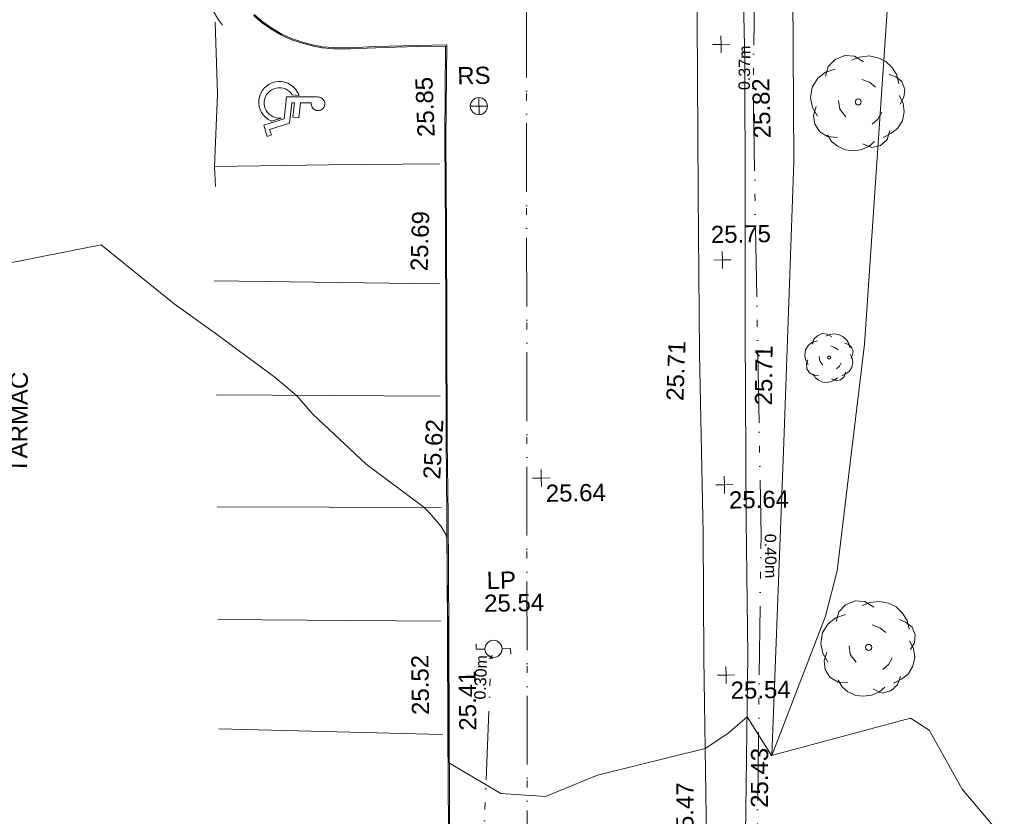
# Model space of a CAD drawing. Header units: millimetres. Extents: x -287732 to 520720, y -88450 to 287754.
# Tile 94 of 256: x -113045 to -91539, y 12815 to 30207. Entities that reach past the tile are written whole.
import ezdxf

# ---------------------------------------------------------------- set-up
doc = ezdxf.new("R2010")
doc.units = ezdxf.units.MM
for name, pattern in [('IMPORT-UG_EIR_QLB2 _2_', [2750, 1500, -300, 0, -300, 150, -300, 0, -200]), ('IMPORT-UG_ELEC_STREET LIGHTING_QLB2 _2_', [2700, 1500, -300, 0, -250, 150, -300, 0, -200]), ('IMPORT-UG_WATER_QLB2 _2_', [2500, 1500, -300, 0, -50, 150, -300, 0, -200])]:
    doc.linetypes.add(name, pattern=pattern)
for name, color, linetype, lineweight, true_color in [('00_TOPO_FOOTPATH', 7, 'Continuous', 9, 0xa50000), ('00_TOPO_FURN_LAMP_POST', 7, 'Continuous', 9, 0x666666), ('00_TOPO_FURN_SIGN', 7, 'Continuous', 9, 0x666666), ('00_TOPO_KERB_BOTTOM', 1, 'Continuous', 9, 0xff0000), ('00_TOPO_KERB_TOP', 7, 'Continuous', 9, 0xa500a5), ('00_TOPO_LEVEL_SPOT', 7, 'Continuous', 9, 0x666666), ('00_TOPO_ROAD_MARKING_WHITE_CONTINUOUS', 7, 'Continuous', 9, 0x999999), ('00_TOPO_ROAD_MARKING_YELLOW_CONTINUOUS', 40, 'Continuous', 9, 0xffbf00), ('00_TOPO_TREE', 7, 'Continuous', 9, 0x666666), ('00_UAV_FORM_LINES', 7, 'Continuous', 9, 0x666666), ('01_DTM_CONTOUR_MNR', 7, 'Continuous', 9, 0xa5a552), ('12333-PUM-2D-U-0001-C01 - Rev2_REVIT IMPORT_dwg', 7, 'Continuous', 9, 0x767676), ('PUM-EIRCOMM-NOTES', 6, 'Continuous', 9, 0xff00ff), ('PUM-EIRCOMM-QLB2', 6, 'IMPORT-UG_EIR_QLB2 _2_', 9, 0xff00ff), ('PUM-ELECTRIC-SL-QLB2', 7, 'IMPORT-UG_ELEC_STREET LIGHTING_QLB2 _2_', 9, 0xff7f7f), ('PUM-WATER-QLB2', 5, 'IMPORT-UG_WATER_QLB2 _2_', 9, 0x0000ff)]:
    doc.layers.add(name, color=color, linetype=linetype, lineweight=lineweight, true_color=true_color)
for name, color, linetype, lineweight in [('00_TOPO_HANDICAP', 7, 'Continuous', 9), ('00_TOPO_SURVEY_TEXT', 7, 'Continuous', 9), ('GEN-TEXT', 7, 'Continuous', 9)]:
    doc.layers.add(name, color=color, linetype=linetype, lineweight=lineweight)
doc.styles.add('Arial_1', font='arial.ttf', dxfattribs={"height": 250})
doc.styles.add('Swis721 Lt BT_2', font='swissl.ttf', dxfattribs={"height": 375})

# ---------------------------------------------------------------- blocks, each defined once
blk = doc.blocks.new('12333-PUM-2D-U-0001-C01 - Rev2_REVIT IMPORT_dwg_CONIFEROUS_TREE-2077133-Site Location Plan Proposed')
at = {"layer": '00_TOPO_TREE', "color": 254, "true_color": 0xcccccc, "flags": 128}
for points in [[(533807058, 725574146), (533807122, 725574359), (533807271, 725574508), (533807484, 725574593), (533807697, 725574572), (533807888, 725574444)], [(533807633, 725574487), (533807803, 725574550), (533808016, 725574572), (533808208, 725574529), (533808378, 725574444), (533808506, 725574316), (533808613, 725574146), (533808655, 725573954)], [(533806866, 725573272), (533806760, 725573464), (533806717, 725573677), (533806760, 725573911), (533806887, 725574103), (533807058, 725574231), (533807271, 725574295)], [(533807846, 725574061), (533808016, 725573997), (533808144, 725573890)], [(533808442, 725574167), (533808591, 725574103), (533808719, 725573997), (533808783, 725573826), (533808762, 725573656), (533808677, 725573507)], [(533807484, 725573251), (533807356, 725573422), (533807335, 725573613)], [(533808655, 725573698), (533808740, 725573528), (533808762, 725573336), (533808719, 725573145), (533808613, 725572974), (533808464, 725572868), (533808293, 725572783)], [(533807292, 725572804), (533807079, 725572825), (533806909, 725572932), (533806802, 725573102), (533806781, 725573294), (533806845, 725573485)], [(533808272, 725573336), (533808187, 725573187), (533808059, 725573081)], [(533808101, 725572697), (533807974, 725572591), (533807803, 725572527), (533807633, 725572506), (533807462, 725572527), (533807292, 725572612), (533807164, 725572719), (533807079, 725572868)], [(533808442, 725572932), (533808378, 725572740), (533808229, 725572612), (533808038, 725572570), (533807846, 725572655)]]:
    blk.add_lwpolyline(points, dxfattribs=at)
at = {"layer": '00_TOPO_TREE', "color": 254, "true_color": 0xcccccc}
blk.add_circle((533807761, 725573571), 65.7, dxfattribs=at)
blk = doc.blocks.new('12333-PUM-2D-U-0001-C01 - Rev2_REVIT IMPORT_dwg_CONIFEROUS_TREE-2077134-Site Location Plan Proposed')
at = {"layer": '00_TOPO_TREE', "color": 254, "true_color": 0xcccccc, "flags": 128}
for points in [[(533807037, 725586057), (533807101, 725586270), (533807250, 725586419), (533807463, 725586504), (533807676, 725586483), (533807868, 725586355)], [(533807612, 725586398), (533807783, 725586462), (533807996, 725586483), (533808188, 725586440), (533808358, 725586355), (533808486, 725586227), (533808592, 725586057), (533808635, 725585865)], [(533806846, 725585184), (533806739, 725585375), (533806697, 725585588), (533806739, 725585823), (533806867, 725586014), (533807037, 725586142), (533807250, 725586206)], [(533808422, 725586078), (533808571, 725586014), (533808699, 725585908), (533808763, 725585737), (533808741, 725585567), (533808656, 725585418)], [(533807825, 725585972), (533807996, 725585908), (533808124, 725585801)], [(533807463, 725585162), (533807336, 725585333), (533807314, 725585524)], [(533808635, 725585610), (533808720, 725585439), (533808741, 725585248), (533808699, 725585056), (533808592, 725584885), (533808443, 725584779), (533808273, 725584694)], [(533807272, 725584715), (533807059, 725584736), (533806888, 725584843), (533806782, 725585013), (533806760, 725585205), (533806824, 725585397)], [(533808251, 725585248), (533808166, 725585098), (533808038, 725584992)], [(533808081, 725584609), (533807953, 725584502), (533807783, 725584438), (533807612, 725584417), (533807442, 725584438), (533807272, 725584523), (533807144, 725584630), (533807059, 725584779)], [(533808422, 725584843), (533808358, 725584651), (533808209, 725584523), (533808017, 725584481), (533807825, 725584566)]]:
    blk.add_lwpolyline(points, dxfattribs=at)
at = {"layer": '00_TOPO_TREE', "color": 254, "true_color": 0xcccccc}
blk.add_circle((533807740, 725585482), 65.7, dxfattribs=at)
blk = doc.blocks.new('12333-PUM-2D-U-0001-C01 - Rev2_REVIT IMPORT_dwg_MSL_RoadSign_SYM-2077193-Site Location Plan Proposed')
at = {"layer": '00_TOPO_FURN_SIGN', "color": 254, "true_color": 0xcccccc}
for p, q in [((-500, 0), (500, 0)), ((0, -500), (0, 500))]:
    blk.add_line(p, q, dxfattribs=at)
blk.add_circle((0, 0), 500, dxfattribs=at)
blk = doc.blocks.new('12333-PUM-2D-U-0001-C01 - Rev2_REVIT IMPORT_dwg_MSL_Lamp_Post_SYM-2077199-Site Location Plan Proposed')
at = {"layer": '00_TOPO_FURN_LAMP_POST', "color": 254, "true_color": 0xcccccc, "flags": 128}
for points in [[(-500, 0), (-1000, 0), (-1000, 317)], [(500, 0), (1000, 0), (1000, -317)]]:
    blk.add_lwpolyline(points, dxfattribs=at)
at = {"layer": '00_TOPO_FURN_LAMP_POST', "color": 254, "true_color": 0xcccccc}
blk.add_circle((0, 0), 500, dxfattribs=at)
blk = doc.blocks.new('12333-PUM-2D-U-0001-C01 - Rev2_REVIT IMPORT_dwg_MM-2077200-Site Location Plan Proposed')
at = {"layer": '00_TOPO_LEVEL_SPOT', "color": 254, "true_color": 0xcccccc, "flags": 128}
for points in [[(0, -500), (0, 0), (-500, 0)], [(500, 0), (0, 0), (0, 500)]]:
    blk.add_lwpolyline(points, dxfattribs=at)
blk = doc.blocks.new('12333-PUM-2D-U-0001-C01 - Rev2_REVIT IMPORT_dwg_NN_DISABLED_1-2077260-Site Location Plan Proposed')
at = {"layer": '00_TOPO_HANDICAP', "color": 253, "true_color": 0xaaaaaa, "flags": 128}
blk.add_lwpolyline([(533794918, 725585289), (533795129, 725585351), (533795136, 725585354), (533795112, 725585350), (533795060, 725585352), (533795009, 725585363), (533794959, 725585381), (533794915, 725585407), (533794873, 725585439), (533794838, 725585477), (533794809, 725585521), (533794787, 725585568), (533794774, 725585618), (533794768, 725585670), (533794770, 725585722), (533794780, 725585773), (533794798, 725585822), (533794824, 725585867), (533794856, 725585908), (533794894, 725585944), (533794938, 725585972), (533794985, 725585994), (533795035, 725586008), (533795087, 725586014), (533795139, 725586012), (533795190, 725586001), (533795239, 725585983), (533795285, 725585957), (533795326, 725585926), (533795360, 725585887), (533795381, 725585856), (533795529, 725585838), (533795524, 725585855), (533795495, 725585919), (533795455, 725585978), (533795407, 725586030), (533795352, 725586074), (533795290, 725586108), (533795224, 725586133), (533795155, 725586147), (533795085, 725586150), (533795014, 725586142), (533794947, 725586123), (533794882, 725586093), (533794824, 725586055), (533794771, 725586006), (533794728, 725585951), (533794693, 725585890), (533794669, 725585824), (533794655, 725585754), (533794652, 725585684), (533794659, 725585613), (533794679, 725585546), (533794708, 725585481), (533794747, 725585423), (533794795, 725585371), (533794850, 725585327), (533794912, 725585292), (533794919, 725585289)], dxfattribs=at)
blk.add_lwpolyline([(533795931, 725585796), (533795937, 725585796), (533795960, 725585795), (533795984, 725585791), (533796005, 725585782), (533796026, 725585771), (533796044, 725585757), (533796060, 725585740), (533796073, 725585720), (533796082, 725585699), (533796089, 725585676), (533796091, 725585653), (533796091, 725585630), (533796086, 725585607), (533796078, 725585585), (533796066, 725585565), (533796052, 725585547), (533796034, 725585531), (533796015, 725585518), (533795994, 725585508), (533795971, 725585502), (533795949, 725585499), (533795925, 725585500), (533795902, 725585504), (533795881, 725585513), (533795860, 725585524), (533795842, 725585539), (533795826, 725585556), (533795813, 725585575), (533795804, 725585596), (533795797, 725585619), (533795795, 725585642), (533795795, 725585666), (533795796, 725585670), (533795557, 725585675), (533795518, 725585349), (533795389, 725585365), (533795427, 725585678), (533795369, 725585679), (533795315, 725585235), (533794877, 725585106), (533794913, 725584984), (533794821, 725584955), (533794748, 725585203), (533795197, 725585335), (533795254, 725585811), (533795932, 725585796)], close=True, dxfattribs=at)
blk = doc.blocks.new('12333-PUM-2D-U-0001-C01 - Rev2_REVIT IMPORT_dwg_CONIFEROUS_TREE-2077262-Site Location Plan Proposed')
at = {"layer": '00_TOPO_TREE', "color": 254, "true_color": 0xcccccc, "flags": 128}
for points in [[(533806551, 725579763), (533806497, 725579861), (533806475, 725579970), (533806497, 725580090), (533806562, 725580188), (533806649, 725580253), (533806759, 725580286)], [(533806649, 725580210), (533806682, 725580319), (533806759, 725580395), (533806868, 725580439), (533806977, 725580428), (533807075, 725580363)], [(533806944, 725580384), (533807031, 725580417), (533807140, 725580428), (533807238, 725580406), (533807326, 725580363), (533807391, 725580297), (533807446, 725580210), (533807468, 725580112)], [(533807053, 725580166), (533807140, 725580133), (533807206, 725580079)], [(533807358, 725580221), (533807435, 725580188), (533807500, 725580133), (533807533, 725580046), (533807522, 725579959), (533807478, 725579883)], [(533806769, 725579523), (533806660, 725579534), (533806573, 725579588), (533806519, 725579675), (533806508, 725579774), (533806540, 725579872)], [(533806868, 725579752), (533806802, 725579839), (533806791, 725579937)], [(533807468, 725579981), (533807511, 725579894), (533807522, 725579795), (533807500, 725579697), (533807446, 725579610), (533807369, 725579555), (533807282, 725579512)], [(533807271, 725579795), (533807228, 725579719), (533807162, 725579664)], [(533807184, 725579468), (533807119, 725579414), (533807031, 725579381), (533806944, 725579370), (533806857, 725579381), (533806769, 725579424), (533806704, 725579479), (533806660, 725579555)], [(533807358, 725579588), (533807326, 725579490), (533807249, 725579424), (533807151, 725579403), (533807053, 725579446)]]:
    blk.add_lwpolyline(points, dxfattribs=at)
at = {"layer": '00_TOPO_TREE', "color": 254, "true_color": 0xcccccc}
blk.add_circle((533807009, 725579915), 33.6, dxfattribs=at)
blk = doc.blocks.new('12333-PUM-2D-U-0001-C01 - Rev2_REVIT IMPORT_dwg_MGS62954_T2_Galway_ITM_3d_Rev1-2077680-Site Location Plan Proposed')
at = {"layer": '00_TOPO_FOOTPATH', "color": 254, "true_color": 0xcccccc, "flags": 128}
for points in [[(533804981, 725568960), (533805117, 725573444), (533805136, 725576384), (533805186, 725580514), (533805236, 725583422), (533805281, 725586406), (533805271, 725589449), (533805292, 725592568), (533805177, 725595889), (533805197, 725598757), (533805338, 725602273), (533805325, 725605017), (533805349, 725606672), (533805295, 725608227), (533805523, 725610159), (533805589, 725611135), (533805425, 725611942), (533805363, 725612251)], [(533804090, 725611409), (533804179, 725611136), (533804569, 725609933), (533804655, 725609222), (533804554, 725606851), (533804417, 725604125), (533804368, 725600300), (533804324, 725597892), (533804337, 725596073), (533804323, 725593760), (533804324, 725590804), (533804252, 725587340), (533804209, 725583542), (533804176, 725580050), (533804190, 725576117), (533804156, 725573402), (533804149, 725569950), (533804070, 725567737)]]:
    blk.add_lwpolyline(points, dxfattribs=at)
at = {"layer": '00_TOPO_KERB_BOTTOM', "color": 254, "true_color": 0xcccccc, "flags": 128}
blk.add_lwpolyline([(533794564, 725587600), (533794752, 725587435), (533794925, 725587308), (533795170, 725587160), (533795375, 725587059), (533795618, 725586977), (533795869, 725586906), (533796057, 725586864), (533796307, 725586842), (533796676, 725586835), (533797217, 725586849), (533798132, 725586860), (533798750, 725586857), (533798699, 725584851), (533798675, 725582802), (533798646, 725580745), (533798611, 725578231), (533798602, 725576621), (533798570, 725574076), (533798539, 725571869), (533798480, 725566604)], dxfattribs=at)
at = {"layer": '00_TOPO_KERB_TOP', "color": 254, "true_color": 0xcccccc, "flags": 128}
blk.add_lwpolyline([(533794580, 725587618), (533794768, 725587455), (533794939, 725587329), (533795182, 725587182), (533795385, 725587083), (533795625, 725587001), (533795875, 725586931), (533796061, 725586889), (533796309, 725586867), (533796676, 725586860), (533797217, 725586874), (533798132, 725586885), (533798775, 725586882), (533798724, 725584851), (533798700, 725582802), (533798671, 725580744), (533798636, 725578231), (533798627, 725576621), (533798595, 725574075), (533798564, 725571869), (533798505, 725566604)], dxfattribs=at)
at = {"layer": '00_TOPO_ROAD_MARKING_WHITE_CONTINUOUS', "color": 254, "true_color": 0xcccccc}
for p, q in [((533793610, 725581820), (533798530, 725581670)), ((533793610, 725579330), (533798500, 725579220)), ((533793590, 725576890), (533798480, 725576790)), ((533793560, 725574430), (533798430, 725574310)), ((533793540, 725572040), (533798420, 725571830))]:
    blk.add_line(p, q, dxfattribs=at)
at = {"layer": '00_TOPO_ROAD_MARKING_WHITE_CONTINUOUS', "color": 254, "true_color": 0xcccccc, "flags": 128}
for points in [[(533793730, 725587470), (533793750, 725585900), (533793660, 725584320), (533793670, 725583880)], [(533793660, 725584320), (533796150, 725584310), (533798580, 725584290)]]:
    blk.add_lwpolyline(points, dxfattribs=at)
at = {"layer": '00_TOPO_ROAD_MARKING_YELLOW_CONTINUOUS', "color": 254, "true_color": 0xcccccc, "flags": 128}
blk.add_lwpolyline([(533793670, 725587750), (533793800, 725587520), (533793890, 725587400)], dxfattribs=at)
at = {"layer": '00_UAV_FORM_LINES', "color": 254, "true_color": 0xcccccc, "flags": 128}
for points in [[(533805602, 725571246), (533805987, 725578080), (533806315, 725584190), (533806412, 725592787), (533806400, 725595937), (533806420, 725598584), (533806500, 725599057), (533806582, 725599452), (533806755, 725599756), (533807099, 725600062), (533807832, 725600556)], [(533810545, 725599255), (533809959, 725599182), (533809752, 725599118), (533809432, 725598825), (533809181, 725598452), (533809085, 725598012), (533808968, 725597177), (533808856, 725594304), (533808424, 725587672), (533807783, 725580193), (533807101, 725575253), (533806827, 725574271), (533805602, 725571246)]]:
    blk.add_lwpolyline(points, dxfattribs=at)
at = {"layer": '01_DTM_CONTOUR_MNR', "color": 254, "true_color": 0xcccccc, "flags": 128}
blk.add_lwpolyline([(533810650, 725569340), (533809751, 725570441), (533809269, 725571340), (533809051, 725571741), (533808650, 725572012), (533805600, 725571250), (533805080, 725572100), (533804650, 725571748), (533804150, 725571430), (533801793, 725570886), (533800650, 725570439), (533799674, 725570522), (533798550, 725571210), (533798556, 725571870), (533798562, 725572238), (533798577, 725574080), (533798590, 725576110), (533798569, 725576199), (533798472, 725576371), (533798227, 725576668), (533798100, 725576800), (533796856, 725577762), (533795721, 725578866), (533795360, 725579290), (533794905, 725579692), (533793610, 725580678), (533792726, 725581337), (533791150, 725582650), (533787530, 725582000)], dxfattribs=at)
at = {"xscale": 0.375, "yscale": 0.375, "zscale": 0.375}
for name, p in [('12333-PUM-2D-U-0001-C01 - Rev2_REVIT IMPORT_dwg_MM-2077200-Site Location Plan Proposed', (533804768, 725586791)), ('12333-PUM-2D-U-0001-C01 - Rev2_REVIT IMPORT_dwg_MSL_RoadSign_SYM-2077193-Site Location Plan Proposed', (533799455, 725585534)), ('12333-PUM-2D-U-0001-C01 - Rev2_REVIT IMPORT_dwg_MM-2077200-Site Location Plan Proposed', (533804716, 725582084)), ('12333-PUM-2D-U-0001-C01 - Rev2_REVIT IMPORT_dwg_MM-2077200-Site Location Plan Proposed', (533800674, 725577393)), ('12333-PUM-2D-U-0001-C01 - Rev2_REVIT IMPORT_dwg_MM-2077200-Site Location Plan Proposed', (533804671, 725577176)), ('12333-PUM-2D-U-0001-C01 - Rev2_REVIT IMPORT_dwg_MSL_Lamp_Post_SYM-2077199-Site Location Plan Proposed', (533799567, 725573681)), ('12333-PUM-2D-U-0001-C01 - Rev2_REVIT IMPORT_dwg_MM-2077200-Site Location Plan Proposed', (533804635, 725573022))]:
    blk.add_blockref(name, p, dxfattribs=at)
for name in ['12333-PUM-2D-U-0001-C01 - Rev2_REVIT IMPORT_dwg_CONIFEROUS_TREE-2077134-Site Location Plan Proposed', '12333-PUM-2D-U-0001-C01 - Rev2_REVIT IMPORT_dwg_NN_DISABLED_1-2077260-Site Location Plan Proposed', '12333-PUM-2D-U-0001-C01 - Rev2_REVIT IMPORT_dwg_CONIFEROUS_TREE-2077262-Site Location Plan Proposed', '12333-PUM-2D-U-0001-C01 - Rev2_REVIT IMPORT_dwg_CONIFEROUS_TREE-2077133-Site Location Plan Proposed']:
    blk.add_blockref(name, (0, 0))
at = {"layer": '00_TOPO_FOOTPATH', "color": 251, "true_color": 0x666666, "char_height": 375, "width": 1495.9, "attachment_point": 1, "line_spacing_factor": 1.005062, "style": 'Swis721 Lt BT_2'}
for s, insert, rotation in [('25.82', (533805443, 725584723), 90.5733), ('25.71', (533803435, 725579038), 86.9534), ('25.71', (533805368, 725578900), 88.4715), ('25.43', (533805126, 725570113), 88.7868), ('25.47', (533803483, 725569389), 88.7868)]:
    blk.add_mtext(s, dxfattribs=dict(at, insert=insert, rotation=rotation))
at = {"layer": '00_TOPO_FURN_LAMP_POST', "char_height": 375, "attachment_point": 1, "line_spacing_factor": 1.005062, "style": 'Swis721 Lt BT_2'}
for s, insert, width in [('LP', (533799443, 725575366), 707.59), ('25.54', (533799380, 725574868), 1495.9)]:
    blk.add_mtext(s, dxfattribs=dict(at, insert=insert, width=width))
at = {"layer": '00_TOPO_FURN_SIGN', "insert": (533798994, 725586394), "char_height": 375, "width": 783.57, "attachment_point": 1, "line_spacing_factor": 1.005062, "style": 'Swis721 Lt BT_2'}
blk.add_mtext('RS', dxfattribs=at)
at = {"layer": '00_TOPO_KERB_BOTTOM', "color": 251, "true_color": 0x666666, "char_height": 375, "width": 1495.9, "attachment_point": 1, "line_spacing_factor": 1.005062, "style": 'Swis721 Lt BT_2'}
for s, insert, rotation in [('25.69', (533797898, 725581965), 87.384), ('25.41', (533798789, 725571907), 89.7845)]:
    blk.add_mtext(s, dxfattribs=dict(at, insert=insert, rotation=rotation))
at = {"layer": '00_TOPO_KERB_TOP', "color": 251, "true_color": 0x666666, "char_height": 375, "width": 1495.9, "attachment_point": 1, "line_spacing_factor": 1.005062, "style": 'Swis721 Lt BT_2'}
for s, insert, rotation in [('25.85', (533798105, 725584877), 91.3177), ('25.62', (533798094, 725577423), 85.9326), ('25.52', (533797762, 725572268), 89.7845)]:
    blk.add_mtext(s, dxfattribs=dict(at, insert=insert, rotation=rotation))
at = {"layer": '00_TOPO_LEVEL_SPOT', "char_height": 375, "width": 1495.9, "attachment_point": 1, "line_spacing_factor": 1.005062, "style": 'Swis721 Lt BT_2'}
for s, insert in [('25.75', (533804472, 725582831)), ('25.64', (533800769, 725577245)), ('25.64', (533804766, 725577029)), ('25.54', (533804730, 725572875))]:
    blk.add_mtext(s, dxfattribs=dict(at, insert=insert))
at = {"layer": '00_TOPO_SURVEY_TEXT', "color": 251, "true_color": 0x666666, "insert": (533789074, 725577706), "char_height": 375, "width": 2450.43, "attachment_point": 1, "rotation": 88.5303, "line_spacing_factor": 1.005062, "style": 'Swis721 Lt BT_2'}
blk.add_mtext('TARMAC', dxfattribs=at)
blk = doc.blocks.new('12333-PUM-2D-U-0001-C01 - Rev2_REVIT IMPORT_dwg-1620468-Site Location Plan Proposed')
at = {"layer": 'GEN-TEXT', "color": 253, "true_color": 0xaaaaaa}
for p, q in [((158393, -42387), (158463, -42316)), ((158463, -42387), (158393, -42316))]:
    blk.add_line(p, q, dxfattribs=at)
at = {"layer": 'PUM-EIRCOMM-QLB2', "color": 211, "true_color": 0xffaaff, "flags": 128}
blk.add_lwpolyline([(164167, -51088), (164156, -47033), (164373, -39802), (164370, -30093), (164588, -23148)], dxfattribs=at)
at = {"layer": 'PUM-ELECTRIC-SL-QLB2', "color": 254, "true_color": 0xffd4d4, "flags": 128}
blk.add_lwpolyline([(157705, -82736), (157636, -80784), (158071, -78472), (157580, -71170), (158147, -60045), (157839, -52752), (158428, -42351)], dxfattribs=at)
at = {"layer": 'PUM-WATER-QLB2', "color": 161, "true_color": 0xaaaaff}
blk.add_line((159942, 1787), (158615, -79065), dxfattribs=at)
blk.add_blockref('12333-PUM-2D-U-0001-C01 - Rev2_REVIT IMPORT_dwg_MGS62954_T2_Galway_ITM_3d_Rev1-2077680-Site Location Plan Proposed', (-533641080, -725615854))
at = {"layer": 'PUM-EIRCOMM-NOTES', "char_height": 250, "width": 1160.03, "attachment_point": 2, "line_spacing_factor": 0.941778, "style": 'Arial_1'}
for s, insert, rotation in [('0.37m', (164063, -29580), 88.2088), ('0.40m', (164702, -40251), 270.0177)]:
    blk.add_mtext(s, dxfattribs=dict(at, insert=insert, rotation=rotation))
at = {"layer": 'PUM-ELECTRIC-SL-QLB2', "insert": (158071, -42781), "char_height": 250, "width": 1160.03, "attachment_point": 2, "rotation": 86.7607, "line_spacing_factor": 0.941778, "style": 'Arial_1'}
blk.add_mtext('0.30m', dxfattribs=at)

msp = doc.modelspace()

# ---------------------------------------------------------------- block references
at = {"layer": '12333-PUM-2D-U-0001-C01 - Rev2_REVIT IMPORT_dwg', "color": 254, "linetype": 'IMPORT-UG_ELEC_STREET LIGHTING_QLB2 _2_', "true_color": 0xffd4d4, "rotation": 0.9999999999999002}
msp.add_blockref('12333-PUM-2D-U-0001-C01 - Rev2_REVIT IMPORT_dwg-1620468-Site Location Plan Proposed', (-261895, 55870), dxfattribs=at)

doc.saveas('drawing.dxf')
